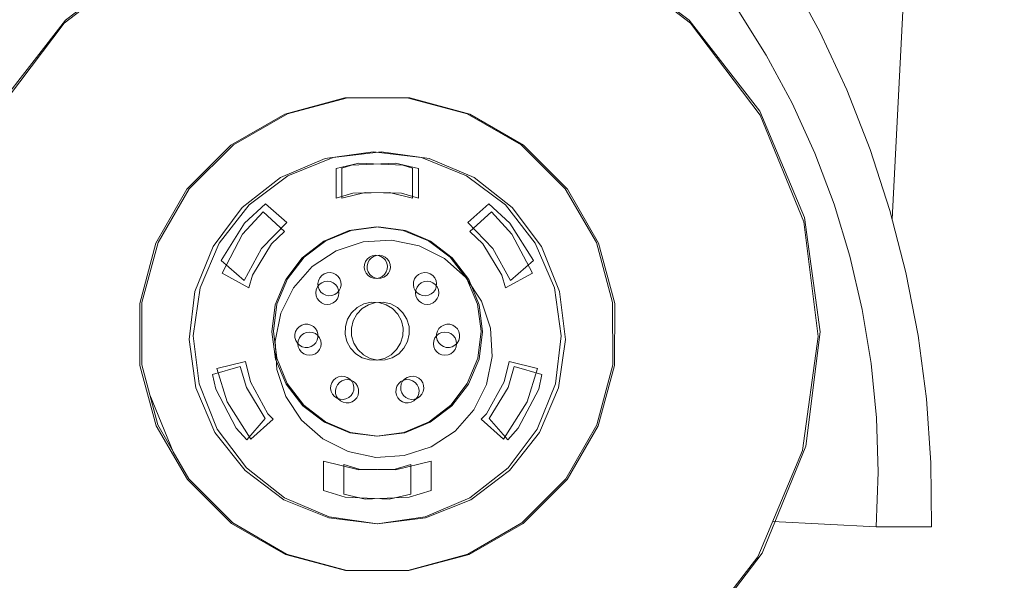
# Model space of a CAD drawing. Header units: metres. Extents: x 1314 to 1415, y -87 to -52.
# Tile 17 of 256: x 1322.423 to 1323.535, y -81.07 to -80.437. Entities that reach past the tile are written whole.
import ezdxf

# ---------------------------------------------------------------- set-up
doc = ezdxf.new("R2010")
doc.units = ezdxf.units.M
doc.header["$PDMODE"] = 65
doc.linetypes.add('AUSGEZOGEN', pattern=[0])
doc.layers.add('XR$2$Möblierung', color=4, linetype='AUSGEZOGEN', lineweight=13)
doc.layers.add('XR$3$Maßlinie 1_50', color=7, linetype='AUSGEZOGEN', lineweight=25)
doc.styles.add('ARIAL', font='arial.ttf')
doc.dimstyles.new('DIMSTYLE_12', dxfattribs={"dimtxt": 0.175, "dimasz": 0.15, "dimexe": 0, "dimexo": 0, "dimgap": 0.0875, "dimtad": 2, "dimrnd": 0.005, "dimzin": 4, "dimdsep": 46, "dimtxsty": 'ARIAL', "dimblk1": 'ALL_ML_KREIS', "dimblk2": 'ALL_ML_KREIS', "dimsah": 1, "dimcen": 0, "dimclrd": 3, "dimclre": 3, "dimclrt": 3, "dimadec": 0, "dimazin": 0, "dimtfac": 1, "dimtdec": 0, "dimtix": 1, "dimtmove": 2, "dimatfit": 3, "dimfxl": 0, "dimtzin": 0, "dimlwd": 0, "dimlwe": 25, "dimarcsym": 0})
doc.dimstyles.new('DIMSTYLE_9', dxfattribs={"dimtxt": 0.125, "dimasz": 0.15, "dimexe": 0, "dimexo": 0, "dimgap": 0.0625, "dimtad": 2, "dimrnd": 0.005, "dimzin": 4, "dimdsep": 46, "dimtxsty": 'ARIAL', "dimblk1": 'ALL_ML_KREIS', "dimblk2": 'ALL_ML_KREIS', "dimsah": 1, "dimcen": 0, "dimclrd": 3, "dimclre": 3, "dimclrt": 3, "dimadec": 0, "dimazin": 0, "dimtfac": 1, "dimtdec": 0, "dimtix": 1, "dimtmove": 2, "dimatfit": 3, "dimfxl": 0, "dimtzin": 0, "dimlwd": 0, "dimlwe": 25, "dimarcsym": 0})

# ---------------------------------------------------------------- blocks, each defined once
blk = doc.blocks.new('COMPLEXOBJECT_2')
at = {"layer": 'XR$2$Möblierung', "color": 52, "linetype": 'AUSGEZOGEN', "lineweight": 13, "transparency": 33554687}
for p, q in [((1323.4243, -80.3546), (1323.4084, -80.6622)), ((1322.5765, -80.3613), (1322.4735, -80.4411)), ((1322.475, -80.4375), (1322.5787, -80.3587)), ((1323.1792, -80.4375), (1323.0755, -80.3587)), ((1323.0777, -80.3613), (1323.1807, -80.4411)), ((1323.2924, -80.3869), (1323.3267, -80.4506)), ((1323.2662, -80.4771), (1323.2334, -80.4249)), ((1322.4735, -80.4411), (1322.3948, -80.5449)), ((1322.3951, -80.5404), (1322.475, -80.4375)), ((1323.2591, -80.5404), (1323.1792, -80.4375)), ((1323.1807, -80.4411), (1323.2594, -80.5449)), ((1323.3267, -80.4506), (1323.3572, -80.5162)), ((1323.2955, -80.5314), (1323.2662, -80.4771)), ((1323.3572, -80.5162), (1323.3836, -80.5836)), ((1322.7904, -80.5253), (1322.7226, -80.5436)), ((1322.7256, -80.5433), (1322.7935, -80.5252)), ((1322.8607, -80.5252), (1322.7904, -80.5253)), ((1322.7935, -80.5252), (1322.8638, -80.5253)), ((1322.9286, -80.5433), (1322.8607, -80.5252)), ((1322.8638, -80.5253), (1322.9316, -80.5436)), ((1323.3211, -80.5876), (1323.2955, -80.5314)), ((1322.7226, -80.5436), (1322.6618, -80.5788)), ((1322.6647, -80.5783), (1322.7256, -80.5433)), ((1322.9895, -80.5783), (1322.9286, -80.5433)), ((1322.9316, -80.5436), (1322.9924, -80.5788)), ((1323.3095, -80.6605), (1323.2591, -80.5404)), ((1323.2594, -80.5449), (1323.3087, -80.6655)), ((1322.6618, -80.5788), (1322.6122, -80.6286)), ((1322.6149, -80.6279), (1322.6647, -80.5783)), ((1323.0393, -80.6279), (1322.9895, -80.5783)), ((1322.9924, -80.5788), (1323.042, -80.6286)), ((1322.7683, -80.5938), (1322.8226, -80.5861)), ((1322.8316, -80.5861), (1322.7772, -80.5927)), ((1322.8226, -80.5861), (1322.877, -80.5927)), ((1322.8859, -80.5938), (1322.8316, -80.5861)), ((1323.3429, -80.6452), (1323.3211, -80.5876)), ((1323.3836, -80.5836), (1323.4059, -80.6524)), ((1322.7178, -80.6154), (1322.7683, -80.5938)), ((1322.7772, -80.5927), (1322.7263, -80.6132)), ((1322.7807, -80.605), (1322.8064, -80.5992)), ((1322.7981, -80.6012), (1322.7873, -80.6046)), ((1322.8478, -80.5992), (1322.7981, -80.6012)), ((1322.8064, -80.5992), (1322.8561, -80.6012)), ((1322.8735, -80.605), (1322.8478, -80.5992)), ((1322.8561, -80.6012), (1322.8669, -80.6046)), ((1322.877, -80.5927), (1322.9279, -80.6132)), ((1322.9364, -80.6154), (1322.8859, -80.5938)), ((1322.7263, -80.6132), (1322.6824, -80.6461)), ((1322.7807, -80.6386), (1322.7807, -80.605)), ((1322.7873, -80.6046), (1322.7873, -80.6386)), ((1322.8669, -80.6046), (1322.8669, -80.6386)), ((1322.8735, -80.6386), (1322.8735, -80.605)), ((1322.9279, -80.6132), (1322.9718, -80.6461)), ((1322.6747, -80.6492), (1322.7178, -80.6154)), ((1322.9795, -80.6492), (1322.9364, -80.6154)), ((1322.6122, -80.6286), (1322.5771, -80.6895)), ((1322.5797, -80.6887), (1322.6149, -80.6279)), ((1322.7996, -80.6331), (1322.7807, -80.6386)), ((1322.7873, -80.6386), (1322.8134, -80.6322)), ((1322.8408, -80.6322), (1322.7996, -80.6331)), ((1322.8134, -80.6322), (1322.8546, -80.6331)), ((1322.8669, -80.6386), (1322.8408, -80.6322)), ((1322.8546, -80.6331), (1322.8735, -80.6386)), ((1323.0746, -80.6887), (1323.0393, -80.6279)), ((1323.042, -80.6286), (1323.0771, -80.6895)), ((1322.6824, -80.6461), (1322.6486, -80.6893)), ((1322.6774, -80.6669), (1322.7011, -80.645)), ((1322.7011, -80.645), (1322.725, -80.6659)), ((1322.9531, -80.645), (1322.9292, -80.6659)), ((1322.9769, -80.6669), (1322.9531, -80.645)), ((1322.9718, -80.6461), (1323.0056, -80.6893)), ((1323.3608, -80.7042), (1323.3429, -80.6452)), ((1322.6417, -80.6931), (1322.6747, -80.6492)), ((1322.6983, -80.6539), (1322.675, -80.6792)), ((1322.7224, -80.6762), (1322.6983, -80.6539)), ((1322.9318, -80.6762), (1322.956, -80.6539)), ((1322.956, -80.6539), (1322.9792, -80.6792)), ((1323.0125, -80.6931), (1322.9795, -80.6492)), ((1323.4059, -80.6524), (1323.4239, -80.7225)), ((1322.6508, -80.7089), (1322.6774, -80.6669)), ((1322.725, -80.6659), (1322.6965, -80.6956)), ((1322.9292, -80.6659), (1322.9577, -80.6956)), ((1323.0034, -80.7089), (1322.9769, -80.6669)), ((1323.3087, -80.6655), (1323.325, -80.7947)), ((1323.3272, -80.7896), (1323.3095, -80.6605)), ((1322.675, -80.6792), (1322.6519, -80.7232)), ((1322.7077, -80.6902), (1322.7224, -80.6762)), ((1322.7668, -80.6871), (1322.7953, -80.6752)), ((1322.7692, -80.6867), (1322.7978, -80.675)), ((1322.7953, -80.6752), (1322.8258, -80.6711)), ((1322.7978, -80.675), (1322.8284, -80.6711)), ((1322.8258, -80.6711), (1322.8564, -80.675)), ((1322.8284, -80.6711), (1322.859, -80.6752)), ((1322.8564, -80.675), (1322.885, -80.6867)), ((1322.859, -80.6752), (1322.8874, -80.6871)), ((1322.9465, -80.6902), (1322.9318, -80.6762)), ((1322.9792, -80.6792), (1323.0023, -80.7232)), ((1322.5771, -80.6895), (1322.5591, -80.7574)), ((1322.5614, -80.7566), (1322.5797, -80.6887)), ((1322.6486, -80.6893), (1322.6271, -80.7397)), ((1322.6864, -80.7254), (1322.7077, -80.6902)), ((1322.7424, -80.706), (1322.7668, -80.6871)), ((1322.7447, -80.7054), (1322.7692, -80.6867)), ((1322.7806, -80.6982), (1322.8111, -80.688)), ((1322.8111, -80.688), (1322.8431, -80.6861)), ((1322.8431, -80.6861), (1322.8745, -80.6925)), ((1322.885, -80.6867), (1322.9095, -80.7054)), ((1322.8874, -80.6871), (1322.9118, -80.706)), ((1322.9678, -80.7254), (1322.9465, -80.6902)), ((1323.0056, -80.6893), (1323.0271, -80.7397)), ((1323.0929, -80.7566), (1323.0746, -80.6887)), ((1323.0771, -80.6895), (1323.0952, -80.7574)), ((1322.6213, -80.7439), (1322.6417, -80.6931)), ((1322.6965, -80.6956), (1322.6767, -80.7317)), ((1322.7538, -80.7158), (1322.7806, -80.6982)), ((1322.8745, -80.6925), (1322.9032, -80.7069)), ((1322.9577, -80.6956), (1322.9775, -80.7317)), ((1323.0329, -80.7439), (1323.0125, -80.6931)), ((1322.6767, -80.7317), (1322.6508, -80.7089)), ((1322.7237, -80.7305), (1322.7424, -80.706)), ((1322.7258, -80.7298), (1322.7447, -80.7054)), ((1322.8124, -80.717), (1322.8126, -80.7136)), ((1322.8126, -80.7136), (1322.8137, -80.7103)), ((1322.8137, -80.7103), (1322.8156, -80.7075)), ((1322.8156, -80.7075), (1322.8182, -80.7052)), ((1322.8157, -80.7153), (1322.8163, -80.7119)), ((1322.8163, -80.7119), (1322.8178, -80.7088)), ((1322.8178, -80.7088), (1322.8201, -80.7063)), ((1322.8182, -80.7052), (1322.8212, -80.7037)), ((1322.8201, -80.7063), (1322.823, -80.7044)), ((1322.8212, -80.7037), (1322.8246, -80.703)), ((1322.823, -80.7044), (1322.8262, -80.7033)), ((1322.8246, -80.703), (1322.828, -80.7033)), ((1322.8262, -80.7033), (1322.8296, -80.703)), ((1322.828, -80.7033), (1322.8313, -80.7044)), ((1322.8296, -80.703), (1322.833, -80.7037)), ((1322.8313, -80.7044), (1322.8341, -80.7063)), ((1322.833, -80.7037), (1322.8361, -80.7052)), ((1322.8341, -80.7063), (1322.8364, -80.7088)), ((1322.8361, -80.7052), (1322.8386, -80.7075)), ((1322.8364, -80.7088), (1322.8379, -80.7119)), ((1322.8379, -80.7119), (1322.8386, -80.7153)), ((1322.8386, -80.7075), (1322.8405, -80.7103)), ((1322.8405, -80.7103), (1322.8416, -80.7136)), ((1322.8416, -80.7136), (1322.8419, -80.717)), ((1322.9032, -80.7069), (1322.9272, -80.7282)), ((1322.9095, -80.7054), (1322.9284, -80.7298)), ((1322.9118, -80.706), (1322.9305, -80.7305)), ((1322.9775, -80.7317), (1323.0034, -80.7089)), ((1323.3748, -80.7643), (1323.3608, -80.7042)), ((1322.6519, -80.7232), (1322.6821, -80.74)), ((1322.7538, -80.7158), (1322.7325, -80.7398)), ((1322.7645, -80.7261), (1322.7673, -80.7241)), ((1322.7673, -80.7241), (1322.7705, -80.723)), ((1322.7705, -80.723), (1322.7739, -80.7227)), ((1322.7739, -80.7227), (1322.7773, -80.7234)), ((1322.7773, -80.7234), (1322.7804, -80.7248)), ((1322.7804, -80.7248), (1322.783, -80.7271)), ((1322.813, -80.7204), (1322.8124, -80.717)), ((1322.8145, -80.7234), (1322.813, -80.7204)), ((1322.8168, -80.726), (1322.8145, -80.7234)), ((1322.8159, -80.7187), (1322.8157, -80.7153)), ((1322.817, -80.7219), (1322.8159, -80.7187)), ((1322.8189, -80.7248), (1322.817, -80.7219)), ((1322.8215, -80.7271), (1322.8189, -80.7248)), ((1322.8353, -80.7248), (1322.8328, -80.7271)), ((1322.8372, -80.7219), (1322.8353, -80.7248)), ((1322.8383, -80.7187), (1322.8372, -80.7219)), ((1322.8397, -80.7234), (1322.8374, -80.726)), ((1322.8386, -80.7153), (1322.8383, -80.7187)), ((1322.8412, -80.7204), (1322.8397, -80.7234)), ((1322.8419, -80.717), (1322.8412, -80.7204)), ((1322.8712, -80.7271), (1322.8738, -80.7248)), ((1322.8738, -80.7248), (1322.8769, -80.7234)), ((1322.8769, -80.7234), (1322.8803, -80.7227)), ((1322.8803, -80.7227), (1322.8837, -80.723)), ((1322.8837, -80.723), (1322.8869, -80.7241)), ((1322.8869, -80.7241), (1322.8898, -80.7261)), ((1323.0023, -80.7232), (1322.9721, -80.74)), ((1323.4239, -80.7225), (1323.4377, -80.7936)), ((1322.6821, -80.74), (1322.6864, -80.7254)), ((1322.712, -80.7591), (1322.7237, -80.7305)), ((1322.7139, -80.7583), (1322.7258, -80.7298)), ((1322.7595, -80.7389), (1322.7616, -80.7362)), ((1322.7601, -80.7351), (1322.7608, -80.7318)), ((1322.7604, -80.7386), (1322.7601, -80.7351)), ((1322.7608, -80.7318), (1322.7622, -80.7287)), ((1322.7616, -80.7362), (1322.7644, -80.7341)), ((1322.7622, -80.7287), (1322.7645, -80.7261)), ((1322.7644, -80.7341), (1322.7675, -80.7329)), ((1322.7675, -80.7329), (1322.771, -80.7324)), ((1322.771, -80.7324), (1322.7743, -80.7329)), ((1322.7743, -80.7329), (1322.7775, -80.7343)), ((1322.7775, -80.7343), (1322.7802, -80.7364)), ((1322.783, -80.7271), (1322.7849, -80.7299)), ((1322.7849, -80.7299), (1322.7861, -80.7331)), ((1322.7861, -80.7331), (1322.7864, -80.7365)), ((1322.8196, -80.7279), (1322.8168, -80.726)), ((1322.8229, -80.729), (1322.8196, -80.7279)), ((1322.8245, -80.7286), (1322.8215, -80.7271)), ((1322.8263, -80.7292), (1322.8229, -80.729)), ((1322.8279, -80.7292), (1322.8245, -80.7286)), ((1322.8297, -80.7286), (1322.8263, -80.7292)), ((1322.8313, -80.729), (1322.8279, -80.7292)), ((1322.8328, -80.7271), (1322.8297, -80.7286)), ((1322.8346, -80.7279), (1322.8313, -80.729)), ((1322.8374, -80.726), (1322.8346, -80.7279)), ((1322.8679, -80.7365), (1322.8681, -80.7331)), ((1322.8681, -80.7331), (1322.8693, -80.7299)), ((1322.8693, -80.7299), (1322.8712, -80.7271)), ((1322.874, -80.7364), (1322.8767, -80.7343)), ((1322.8767, -80.7343), (1322.8799, -80.7329)), ((1322.8799, -80.7329), (1322.8833, -80.7324)), ((1322.8833, -80.7324), (1322.8867, -80.7329)), ((1322.8867, -80.7329), (1322.8899, -80.7341)), ((1322.8898, -80.7261), (1322.892, -80.7287)), ((1322.8899, -80.7341), (1322.8926, -80.7362)), ((1322.892, -80.7287), (1322.8935, -80.7318)), ((1322.8926, -80.7362), (1322.8947, -80.7389)), ((1322.8935, -80.7318), (1322.8941, -80.7351)), ((1322.8941, -80.7351), (1322.8938, -80.7386)), ((1322.9449, -80.755), (1322.9272, -80.7282)), ((1322.9284, -80.7298), (1322.9403, -80.7583)), ((1322.9305, -80.7305), (1322.9422, -80.7591)), ((1322.9721, -80.74), (1322.9678, -80.7254)), ((1322.6147, -80.7984), (1322.6213, -80.7439)), ((1322.6271, -80.7397), (1322.6193, -80.794)), ((1322.7325, -80.7398), (1322.7182, -80.7685)), ((1322.7576, -80.7454), (1322.7581, -80.742)), ((1322.758, -80.7488), (1322.7576, -80.7454)), ((1322.7581, -80.742), (1322.7595, -80.7389)), ((1322.7615, -80.7418), (1322.7604, -80.7386)), ((1322.7635, -80.7446), (1322.7615, -80.7418)), ((1322.7661, -80.7468), (1322.7635, -80.7446)), ((1322.7692, -80.7483), (1322.7661, -80.7468)), ((1322.782, -80.7456), (1322.7792, -80.7475)), ((1322.7802, -80.7364), (1322.7822, -80.7392)), ((1322.7842, -80.743), (1322.782, -80.7456)), ((1322.7822, -80.7392), (1322.7835, -80.7424)), ((1322.7839, -80.7458), (1322.7834, -80.7491)), ((1322.7835, -80.7424), (1322.7839, -80.7458)), ((1322.7857, -80.7399), (1322.7842, -80.743)), ((1322.7864, -80.7365), (1322.7857, -80.7399)), ((1322.8685, -80.7399), (1322.8679, -80.7365)), ((1322.87, -80.743), (1322.8685, -80.7399)), ((1322.8722, -80.7456), (1322.87, -80.743)), ((1322.8703, -80.7458), (1322.8707, -80.7424)), ((1322.8708, -80.7491), (1322.8703, -80.7458)), ((1322.8707, -80.7424), (1322.872, -80.7392)), ((1322.872, -80.7392), (1322.874, -80.7364)), ((1322.875, -80.7475), (1322.8722, -80.7456)), ((1322.8881, -80.7468), (1322.885, -80.7483)), ((1322.8907, -80.7446), (1322.8881, -80.7468)), ((1322.8927, -80.7418), (1322.8907, -80.7446)), ((1322.8938, -80.7386), (1322.8927, -80.7418)), ((1322.8947, -80.7389), (1322.8961, -80.742)), ((1322.8961, -80.742), (1322.8966, -80.7454)), ((1322.8966, -80.7454), (1322.8962, -80.7488)), ((1323.0271, -80.7397), (1323.0349, -80.794)), ((1323.0395, -80.7984), (1323.0329, -80.7439)), ((1322.5591, -80.7574), (1322.5592, -80.8277)), ((1322.5591, -80.7926), (1322.5591, -80.7574)), ((1322.5612, -80.8268), (1322.5614, -80.7566)), ((1322.7098, -80.7888), (1322.7139, -80.7583)), ((1322.7593, -80.752), (1322.758, -80.7488)), ((1322.7614, -80.7547), (1322.7593, -80.752)), ((1322.7641, -80.7569), (1322.7614, -80.7547)), ((1322.7672, -80.7582), (1322.7641, -80.7569)), ((1322.7706, -80.7587), (1322.7672, -80.7582)), ((1322.7725, -80.7489), (1322.7692, -80.7483)), ((1322.774, -80.7583), (1322.7706, -80.7587)), ((1322.776, -80.7487), (1322.7725, -80.7489)), ((1322.7772, -80.757), (1322.774, -80.7583)), ((1322.7792, -80.7475), (1322.776, -80.7487)), ((1322.7799, -80.755), (1322.7772, -80.757)), ((1322.7821, -80.7523), (1322.7799, -80.755)), ((1322.7834, -80.7491), (1322.7821, -80.7523)), ((1322.8044, -80.7622), (1322.812, -80.7581)), ((1322.812, -80.7581), (1322.8203, -80.7562)), ((1322.8171, -80.7589), (1322.8253, -80.7565)), ((1322.8203, -80.7562), (1322.8289, -80.7565)), ((1322.8253, -80.7565), (1322.8339, -80.7562)), ((1322.8289, -80.7565), (1322.8371, -80.7589)), ((1322.8339, -80.7562), (1322.8423, -80.7581)), ((1322.8423, -80.7581), (1322.8498, -80.7622)), ((1322.8722, -80.7523), (1322.8708, -80.7491)), ((1322.8743, -80.755), (1322.8722, -80.7523)), ((1322.877, -80.757), (1322.8743, -80.755)), ((1322.8783, -80.7487), (1322.875, -80.7475)), ((1322.8802, -80.7583), (1322.877, -80.757)), ((1322.8817, -80.7489), (1322.8783, -80.7487)), ((1322.8836, -80.7587), (1322.8802, -80.7583)), ((1322.885, -80.7483), (1322.8817, -80.7489)), ((1322.887, -80.7582), (1322.8836, -80.7587)), ((1322.8902, -80.7569), (1322.887, -80.7582)), ((1322.8929, -80.7547), (1322.8902, -80.7569)), ((1322.8949, -80.752), (1322.8929, -80.7547)), ((1322.8962, -80.7488), (1322.8949, -80.752)), ((1322.9403, -80.7583), (1322.9445, -80.7888)), ((1322.9551, -80.7854), (1322.9449, -80.755)), ((1323.093, -80.8268), (1323.0929, -80.7566)), ((1323.0952, -80.7574), (1323.095, -80.8277)), ((1322.7081, -80.7897), (1322.712, -80.7591)), ((1322.7182, -80.7685), (1322.7117, -80.8)), ((1322.7936, -80.7754), (1322.7982, -80.7681)), ((1322.7982, -80.7681), (1322.8044, -80.7622)), ((1322.804, -80.7697), (1322.8099, -80.7634)), ((1322.8099, -80.7634), (1322.8171, -80.7589)), ((1322.8371, -80.7589), (1322.8444, -80.7634)), ((1322.8444, -80.7634), (1322.8502, -80.7697)), ((1322.8498, -80.7622), (1322.8561, -80.7681)), ((1322.8561, -80.7681), (1322.8606, -80.7754)), ((1322.9422, -80.7591), (1322.9461, -80.7897)), ((1323.3848, -80.8252), (1323.3748, -80.7643)), ((1322.7912, -80.7836), (1322.7936, -80.7754)), ((1322.798, -80.7856), (1322.7999, -80.7772)), ((1322.7999, -80.7772), (1322.804, -80.7697)), ((1322.8502, -80.7697), (1322.8543, -80.7772)), ((1322.8543, -80.7772), (1322.8562, -80.7856)), ((1322.8606, -80.7754), (1322.863, -80.7836)), ((1322.7122, -80.8203), (1322.7081, -80.7897)), ((1322.7137, -80.8194), (1322.7098, -80.7888)), ((1322.7341, -80.7927), (1322.7349, -80.7893)), ((1322.7349, -80.7893), (1322.7366, -80.7863)), ((1322.7366, -80.7863), (1322.739, -80.7839)), ((1322.739, -80.7839), (1322.7419, -80.7821)), ((1322.7413, -80.7937), (1322.7441, -80.7916)), ((1322.7419, -80.7821), (1322.7452, -80.7811)), ((1322.7441, -80.7916), (1322.7472, -80.7903)), ((1322.7452, -80.7811), (1322.7486, -80.7811)), ((1322.7472, -80.7903), (1322.7506, -80.7899)), ((1322.7486, -80.7811), (1322.752, -80.7819)), ((1322.7506, -80.7899), (1322.754, -80.7903)), ((1322.752, -80.7819), (1322.755, -80.7835)), ((1322.754, -80.7903), (1322.7572, -80.7916)), ((1322.755, -80.7835), (1322.7574, -80.7859)), ((1322.7572, -80.7916), (1322.7599, -80.7937)), ((1322.7574, -80.7859), (1322.7592, -80.7889)), ((1322.7592, -80.7889), (1322.7602, -80.7921)), ((1322.7909, -80.7921), (1322.7912, -80.7836)), ((1322.7982, -80.7941), (1322.798, -80.7856)), ((1322.8562, -80.7856), (1322.856, -80.7941)), ((1322.863, -80.7836), (1322.8633, -80.7921)), ((1322.8941, -80.7921), (1322.895, -80.7889)), ((1322.8943, -80.7937), (1322.897, -80.7916)), ((1322.895, -80.7889), (1322.8968, -80.7859)), ((1322.8968, -80.7859), (1322.8993, -80.7835)), ((1322.897, -80.7916), (1322.9002, -80.7903)), ((1322.8993, -80.7835), (1322.9023, -80.7819)), ((1322.9002, -80.7903), (1322.9036, -80.7899)), ((1322.9023, -80.7819), (1322.9056, -80.7811)), ((1322.9036, -80.7899), (1322.907, -80.7903)), ((1322.9056, -80.7811), (1322.909, -80.7811)), ((1322.907, -80.7903), (1322.9102, -80.7916)), ((1322.909, -80.7811), (1322.9123, -80.7821)), ((1322.9102, -80.7916), (1322.9129, -80.7937)), ((1322.9123, -80.7821), (1322.9152, -80.7839)), ((1322.9152, -80.7839), (1322.9176, -80.7863)), ((1322.9176, -80.7863), (1322.9193, -80.7893)), ((1322.9193, -80.7893), (1322.9201, -80.7927)), ((1322.9445, -80.7888), (1322.9405, -80.8194)), ((1322.9461, -80.7897), (1322.942, -80.8203)), ((1322.9551, -80.7854), (1322.957, -80.8175)), ((1323.3109, -80.9188), (1323.3272, -80.7896)), ((1322.5592, -80.8277), (1322.5591, -80.7926)), ((1322.6224, -80.8527), (1322.6147, -80.7984)), ((1322.6193, -80.794), (1322.6259, -80.8485)), ((1322.7117, -80.8), (1322.7136, -80.832)), ((1322.7342, -80.7961), (1322.7341, -80.7927)), ((1322.7351, -80.7994), (1322.7342, -80.7961)), ((1322.7369, -80.8023), (1322.7351, -80.7994)), ((1322.7394, -80.8047), (1322.7369, -80.8023)), ((1322.7375, -80.803), (1322.7379, -80.7996)), ((1322.7379, -80.7996), (1322.7393, -80.7964)), ((1322.7393, -80.7964), (1322.7413, -80.7937)), ((1322.7578, -80.8019), (1322.7554, -80.8044)), ((1322.7594, -80.7989), (1322.7578, -80.8019)), ((1322.7602, -80.7956), (1322.7594, -80.7989)), ((1322.7599, -80.7937), (1322.762, -80.7964)), ((1322.7602, -80.7921), (1322.7602, -80.7956)), ((1322.762, -80.7964), (1322.7633, -80.7996)), ((1322.7633, -80.7996), (1322.7638, -80.803)), ((1322.7929, -80.8005), (1322.7909, -80.7921)), ((1322.7969, -80.808), (1322.7929, -80.8005)), ((1322.8007, -80.8024), (1322.7982, -80.7941)), ((1322.8052, -80.8096), (1322.8007, -80.8024)), ((1322.8535, -80.8024), (1322.849, -80.8096)), ((1322.856, -80.7941), (1322.8535, -80.8024)), ((1322.8613, -80.8005), (1322.8573, -80.808)), ((1322.8633, -80.7921), (1322.8613, -80.8005)), ((1322.8905, -80.803), (1322.8909, -80.7996)), ((1322.8909, -80.7996), (1322.8922, -80.7964)), ((1322.8922, -80.7964), (1322.8943, -80.7937)), ((1322.894, -80.7956), (1322.8941, -80.7921)), ((1322.8948, -80.7989), (1322.894, -80.7956)), ((1322.8965, -80.8019), (1322.8948, -80.7989)), ((1322.8988, -80.8044), (1322.8965, -80.8019)), ((1322.9129, -80.7937), (1322.915, -80.7964)), ((1322.9173, -80.8023), (1322.9148, -80.8047)), ((1322.915, -80.7964), (1322.9163, -80.7996)), ((1322.9163, -80.7996), (1322.9167, -80.803)), ((1322.9191, -80.7994), (1322.9173, -80.8023)), ((1322.92, -80.7961), (1322.9191, -80.7994)), ((1322.9201, -80.7927), (1322.92, -80.7961)), ((1323.0349, -80.794), (1323.0283, -80.8485)), ((1323.0318, -80.8527), (1323.0395, -80.7984)), ((1323.325, -80.7947), (1323.3073, -80.9238)), ((1323.4377, -80.7936), (1323.4471, -80.8653)), ((1322.7379, -80.8064), (1322.7375, -80.803)), ((1322.7393, -80.8096), (1322.7379, -80.8064)), ((1322.7413, -80.8123), (1322.7393, -80.8096)), ((1322.7424, -80.8064), (1322.7394, -80.8047)), ((1322.7441, -80.8144), (1322.7413, -80.8123)), ((1322.7457, -80.8072), (1322.7424, -80.8064)), ((1322.7492, -80.8071), (1322.7457, -80.8072)), ((1322.7524, -80.8062), (1322.7492, -80.8071)), ((1322.7554, -80.8044), (1322.7524, -80.8062)), ((1322.7599, -80.8123), (1322.7572, -80.8144)), ((1322.762, -80.8096), (1322.7599, -80.8123)), ((1322.7633, -80.8064), (1322.762, -80.8096)), ((1322.7638, -80.803), (1322.7633, -80.8064)), ((1322.8028, -80.8143), (1322.7969, -80.808)), ((1322.8115, -80.8155), (1322.8052, -80.8096)), ((1322.849, -80.8096), (1322.8427, -80.8155)), ((1322.8573, -80.808), (1322.8514, -80.8143)), ((1322.8909, -80.8064), (1322.8905, -80.803)), ((1322.8922, -80.8096), (1322.8909, -80.8064)), ((1322.8943, -80.8123), (1322.8922, -80.8096)), ((1322.897, -80.8144), (1322.8943, -80.8123)), ((1322.9018, -80.8062), (1322.8988, -80.8044)), ((1322.9051, -80.8071), (1322.9018, -80.8062)), ((1322.9085, -80.8072), (1322.9051, -80.8071)), ((1322.9118, -80.8064), (1322.9085, -80.8072)), ((1322.9129, -80.8123), (1322.9102, -80.8144)), ((1322.9148, -80.8047), (1322.9118, -80.8064)), ((1322.915, -80.8096), (1322.9129, -80.8123)), ((1322.9163, -80.8064), (1322.915, -80.8096)), ((1322.9167, -80.803), (1322.9163, -80.8064)), ((1322.6782, -80.8231), (1322.646, -80.831)), ((1322.6838, -80.846), (1322.6782, -80.8231)), ((1322.7241, -80.8487), (1322.7122, -80.8203)), ((1322.7254, -80.848), (1322.7137, -80.8194)), ((1322.7472, -80.8157), (1322.7441, -80.8144)), ((1322.7506, -80.8161), (1322.7472, -80.8157)), ((1322.754, -80.8157), (1322.7506, -80.8161)), ((1322.7572, -80.8144), (1322.754, -80.8157)), ((1322.8101, -80.8188), (1322.8028, -80.8143)), ((1322.8183, -80.8213), (1322.8101, -80.8188)), ((1322.819, -80.8196), (1322.8115, -80.8155)), ((1322.8268, -80.8215), (1322.8183, -80.8213)), ((1322.8274, -80.8215), (1322.819, -80.8196)), ((1322.8352, -80.8196), (1322.8268, -80.8215)), ((1322.8359, -80.8213), (1322.8274, -80.8215)), ((1322.8427, -80.8155), (1322.8352, -80.8196)), ((1322.8441, -80.8188), (1322.8359, -80.8213)), ((1322.8514, -80.8143), (1322.8441, -80.8188)), ((1322.9002, -80.8157), (1322.897, -80.8144)), ((1322.9036, -80.8161), (1322.9002, -80.8157)), ((1322.907, -80.8157), (1322.9036, -80.8161)), ((1322.9102, -80.8144), (1322.907, -80.8157)), ((1322.9405, -80.8194), (1322.9288, -80.848)), ((1322.942, -80.8203), (1322.9301, -80.8487)), ((1322.957, -80.8175), (1322.9505, -80.8489)), ((1322.9704, -80.846), (1322.976, -80.8231)), ((1322.976, -80.8231), (1323.0082, -80.831)), ((1323.3907, -80.8866), (1323.3848, -80.8252)), ((1322.5592, -80.8277), (1322.5775, -80.8956)), ((1322.5793, -80.8948), (1322.5612, -80.8268)), ((1322.5612, -80.8268), (1322.5703, -80.8608)), ((1322.6411, -80.8378), (1322.6724, -80.8287)), ((1322.646, -80.831), (1322.6578, -80.8688)), ((1322.6724, -80.8287), (1322.6793, -80.8523)), ((1322.7136, -80.832), (1322.7238, -80.8625)), ((1322.9818, -80.8287), (1322.9749, -80.8523)), ((1323.0131, -80.8378), (1322.9818, -80.8287)), ((1323.0082, -80.831), (1322.9964, -80.8688)), ((1323.0749, -80.8948), (1323.093, -80.8268)), ((1323.095, -80.8277), (1323.0767, -80.8956)), ((1322.6448, -80.8545), (1322.6411, -80.8378)), ((1322.7036, -80.8821), (1322.6838, -80.846)), ((1322.7747, -80.8503), (1322.7758, -80.847)), ((1322.7758, -80.847), (1322.7776, -80.8442)), ((1322.7776, -80.8442), (1322.7802, -80.8419)), ((1322.7802, -80.8419), (1322.7833, -80.8404)), ((1322.7821, -80.8494), (1322.7844, -80.8468)), ((1322.7833, -80.8404), (1322.7866, -80.8397)), ((1322.7844, -80.8468), (1322.7872, -80.8449)), ((1322.7866, -80.8397), (1322.7901, -80.8399)), ((1322.7872, -80.8449), (1322.7905, -80.8438)), ((1322.7901, -80.8399), (1322.7933, -80.841)), ((1322.7905, -80.8438), (1322.7939, -80.8436)), ((1322.7933, -80.841), (1322.7962, -80.8429)), ((1322.7939, -80.8436), (1322.7972, -80.8443)), ((1322.7962, -80.8429), (1322.7984, -80.8454)), ((1322.7972, -80.8443), (1322.8003, -80.8458)), ((1322.7984, -80.8454), (1322.8, -80.8485)), ((1322.8003, -80.8458), (1322.8029, -80.8481)), ((1322.8513, -80.8481), (1322.8539, -80.8458)), ((1322.8539, -80.8458), (1322.857, -80.8443)), ((1322.8542, -80.8485), (1322.8558, -80.8454)), ((1322.8558, -80.8454), (1322.858, -80.8429)), ((1322.857, -80.8443), (1322.8603, -80.8436)), ((1322.858, -80.8429), (1322.8609, -80.841)), ((1322.8603, -80.8436), (1322.8638, -80.8438)), ((1322.8609, -80.841), (1322.8642, -80.8399)), ((1322.8638, -80.8438), (1322.867, -80.8449)), ((1322.8642, -80.8399), (1322.8676, -80.8397)), ((1322.867, -80.8449), (1322.8699, -80.8468)), ((1322.8676, -80.8397), (1322.8709, -80.8404)), ((1322.8699, -80.8468), (1322.8721, -80.8494)), ((1322.8709, -80.8404), (1322.874, -80.8419)), ((1322.874, -80.8419), (1322.8766, -80.8442)), ((1322.8766, -80.8442), (1322.8785, -80.847)), ((1322.8785, -80.847), (1322.8795, -80.8503)), ((1322.9506, -80.8821), (1322.9704, -80.846)), ((1323.0094, -80.8545), (1323.0131, -80.8378)), ((1322.6439, -80.9032), (1322.6224, -80.8527)), ((1322.6259, -80.8485), (1322.6464, -80.8994)), ((1322.6679, -80.8985), (1322.6448, -80.8545)), ((1322.6793, -80.8523), (1322.7007, -80.8875)), ((1322.743, -80.8731), (1322.7241, -80.8487)), ((1322.7441, -80.8725), (1322.7254, -80.848)), ((1322.7745, -80.8537), (1322.7747, -80.8503)), ((1322.7751, -80.8571), (1322.7745, -80.8537)), ((1322.7767, -80.8601), (1322.7751, -80.8571)), ((1322.7799, -80.8558), (1322.7806, -80.8525)), ((1322.7801, -80.8592), (1322.7799, -80.8558)), ((1322.7806, -80.8525), (1322.7821, -80.8494)), ((1322.7994, -80.8585), (1322.7975, -80.8614)), ((1322.8005, -80.8553), (1322.7994, -80.8585)), ((1322.8, -80.8485), (1322.8007, -80.8519)), ((1322.8007, -80.8519), (1322.8005, -80.8553)), ((1322.8029, -80.8481), (1322.8048, -80.851)), ((1322.8048, -80.851), (1322.8059, -80.8542)), ((1322.8061, -80.8576), (1322.8054, -80.861)), ((1322.8059, -80.8542), (1322.8061, -80.8576)), ((1322.8481, -80.8576), (1322.8483, -80.8542)), ((1322.8488, -80.861), (1322.8481, -80.8576)), ((1322.8483, -80.8542), (1322.8494, -80.851)), ((1322.8494, -80.851), (1322.8513, -80.8481)), ((1322.8536, -80.8519), (1322.8542, -80.8485)), ((1322.8538, -80.8553), (1322.8536, -80.8519)), ((1322.8549, -80.8585), (1322.8538, -80.8553)), ((1322.8567, -80.8614), (1322.8549, -80.8585)), ((1322.8721, -80.8494), (1322.8737, -80.8525)), ((1322.8737, -80.8525), (1322.8743, -80.8558)), ((1322.8743, -80.8558), (1322.8741, -80.8592)), ((1322.8791, -80.8571), (1322.8775, -80.8601)), ((1322.8798, -80.8537), (1322.8791, -80.8571)), ((1322.8795, -80.8503), (1322.8798, -80.8537)), ((1322.9288, -80.848), (1322.9101, -80.8725)), ((1322.9301, -80.8487), (1322.9112, -80.8731)), ((1322.9362, -80.8776), (1322.9505, -80.8489)), ((1322.9749, -80.8523), (1322.9536, -80.8875)), ((1322.9863, -80.8985), (1323.0094, -80.8545)), ((1323.0283, -80.8485), (1323.0078, -80.8994)), ((1323.0103, -80.9032), (1323.0318, -80.8527)), ((1322.5703, -80.8608), (1322.5968, -80.9252)), ((1322.5793, -80.8948), (1322.5703, -80.8608)), ((1322.6578, -80.8688), (1322.6844, -80.9108)), ((1322.7238, -80.8625), (1322.7415, -80.8893)), ((1322.7789, -80.8627), (1322.7767, -80.8601)), ((1322.7818, -80.8646), (1322.7789, -80.8627)), ((1322.7812, -80.8625), (1322.7801, -80.8592)), ((1322.7831, -80.8654), (1322.7812, -80.8625)), ((1322.7851, -80.8657), (1322.7818, -80.8646)), ((1322.7857, -80.8676), (1322.7831, -80.8654)), ((1322.7885, -80.8659), (1322.7851, -80.8657)), ((1322.7887, -80.8691), (1322.7857, -80.8676)), ((1322.7918, -80.8652), (1322.7885, -80.8659)), ((1322.7921, -80.8698), (1322.7887, -80.8691)), ((1322.7949, -80.8637), (1322.7918, -80.8652)), ((1322.7955, -80.8696), (1322.7921, -80.8698)), ((1322.7975, -80.8614), (1322.7949, -80.8637)), ((1322.7988, -80.8685), (1322.7955, -80.8696)), ((1322.8016, -80.8666), (1322.7988, -80.8685)), ((1322.8039, -80.8641), (1322.8016, -80.8666)), ((1322.8054, -80.861), (1322.8039, -80.8641)), ((1322.8503, -80.8641), (1322.8488, -80.861)), ((1322.8526, -80.8666), (1322.8503, -80.8641)), ((1322.8555, -80.8685), (1322.8526, -80.8666)), ((1322.8587, -80.8696), (1322.8555, -80.8685)), ((1322.8593, -80.8637), (1322.8567, -80.8614)), ((1322.8621, -80.8698), (1322.8587, -80.8696)), ((1322.8624, -80.8652), (1322.8593, -80.8637)), ((1322.8655, -80.8691), (1322.8621, -80.8698)), ((1322.8657, -80.8659), (1322.8624, -80.8652)), ((1322.8686, -80.8676), (1322.8655, -80.8691)), ((1322.8692, -80.8657), (1322.8657, -80.8659)), ((1322.8711, -80.8654), (1322.8686, -80.8676)), ((1322.8724, -80.8646), (1322.8692, -80.8657)), ((1322.873, -80.8625), (1322.8711, -80.8654)), ((1322.8753, -80.8627), (1322.8724, -80.8646)), ((1322.8741, -80.8592), (1322.873, -80.8625)), ((1322.8775, -80.8601), (1322.8753, -80.8627)), ((1322.9964, -80.8688), (1322.9698, -80.9108)), ((1323.4471, -80.8653), (1323.4522, -80.9375)), ((1322.7675, -80.8918), (1322.743, -80.8731)), ((1322.7685, -80.8914), (1322.7441, -80.8725)), ((1322.9101, -80.8725), (1322.8857, -80.8914)), ((1322.9112, -80.8731), (1322.8867, -80.8918)), ((1322.9362, -80.8776), (1322.9149, -80.9016)), ((1322.7007, -80.8875), (1322.6798, -80.9114)), ((1322.6844, -80.9108), (1322.7096, -80.8883)), ((1322.7096, -80.8883), (1322.7036, -80.8821)), ((1322.7415, -80.8893), (1322.7655, -80.9106)), ((1322.7961, -80.9035), (1322.7675, -80.8918)), ((1322.7969, -80.9033), (1322.7685, -80.8914)), ((1322.8857, -80.8914), (1322.8573, -80.9033)), ((1322.8867, -80.8918), (1322.8581, -80.9035)), ((1322.9446, -80.8883), (1322.9506, -80.8821)), ((1322.9698, -80.9108), (1322.9446, -80.8883)), ((1322.9536, -80.8875), (1322.9745, -80.9114)), ((1323.3926, -80.9482), (1323.3907, -80.8866)), ((1322.5775, -80.8956), (1322.6127, -80.9564)), ((1322.6144, -80.9557), (1322.5793, -80.8948)), ((1322.6464, -80.8994), (1322.6793, -80.9432)), ((1322.6798, -80.9114), (1322.6679, -80.8985)), ((1322.8881, -80.9193), (1322.9149, -80.9016)), ((1322.9745, -80.9114), (1322.9863, -80.8985)), ((1323.0078, -80.8994), (1322.9749, -80.9432)), ((1323.0399, -80.9557), (1323.0749, -80.8948)), ((1323.0767, -80.8956), (1323.0415, -80.9564)), ((1322.6778, -80.9463), (1322.6439, -80.9032)), ((1322.7655, -80.9106), (1322.7942, -80.9249)), ((1322.8267, -80.9075), (1322.7961, -80.9035)), ((1322.8275, -80.9075), (1322.7969, -80.9033)), ((1322.8573, -80.9033), (1322.8267, -80.9075)), ((1322.8581, -80.9035), (1322.8275, -80.9075)), ((1322.9764, -80.9463), (1323.0103, -80.9032)), ((1322.5968, -80.9252), (1322.6144, -80.9557)), ((1322.7942, -80.9249), (1322.8256, -80.9314)), ((1322.8576, -80.9294), (1322.8881, -80.9193)), ((1323.3073, -80.9238), (1323.2569, -81.0439)), ((1323.2616, -81.0394), (1323.3109, -80.9188)), ((1322.7664, -80.9688), (1322.7664, -80.9357)), ((1322.7664, -80.9357), (1322.8064, -80.9455)), ((1322.8256, -80.9314), (1322.8576, -80.9294)), ((1322.8878, -80.9357), (1322.8478, -80.9455)), ((1322.8878, -80.9688), (1322.8878, -80.9357)), ((1322.7216, -80.9793), (1322.6778, -80.9463)), ((1322.6793, -80.9432), (1322.7225, -80.9771)), ((1322.7893, -80.9395), (1322.7893, -80.973)), ((1322.8067, -80.9446), (1322.7893, -80.9395)), ((1322.8064, -80.9455), (1322.8475, -80.9446)), ((1322.8478, -80.9455), (1322.8067, -80.9446)), ((1322.8475, -80.9446), (1322.865, -80.9395)), ((1322.865, -80.9395), (1322.865, -80.973)), ((1322.9749, -80.9432), (1322.9317, -80.9771)), ((1322.9326, -80.9793), (1322.9764, -80.9463)), ((1323.4522, -80.9375), (1323.4529, -81.0098)), ((1322.6127, -80.9564), (1322.6625, -81.006)), ((1322.664, -81.0054), (1322.6144, -80.9557)), ((1322.9902, -81.0054), (1323.0399, -80.9557)), ((1323.0415, -80.9564), (1322.9917, -81.006)), ((1323.3904, -81.0098), (1323.3926, -80.9482)), ((1322.791, -80.9765), (1322.7664, -80.9688)), ((1322.8632, -80.9765), (1322.8878, -80.9688)), ((1322.7725, -80.9997), (1322.7216, -80.9793)), ((1322.7225, -80.9771), (1322.7729, -80.9986)), ((1322.7893, -80.973), (1322.8135, -80.9785)), ((1322.8407, -80.9785), (1322.791, -80.9765)), ((1322.8135, -80.9785), (1322.8632, -80.9765)), ((1322.865, -80.973), (1322.8407, -80.9785)), ((1322.9317, -80.9771), (1322.8813, -80.9986)), ((1322.8817, -80.9997), (1322.9326, -80.9793)), ((1322.827, -81.0063), (1322.7725, -80.9997)), ((1322.7729, -80.9986), (1322.8272, -81.0063)), ((1322.8813, -80.9986), (1322.827, -81.0063)), ((1322.8272, -81.0063), (1322.8817, -80.9997)), ((1322.6625, -81.006), (1322.7234, -81.041)), ((1322.7248, -81.0407), (1322.664, -81.0054)), ((1322.9294, -81.0407), (1322.9902, -81.0054)), ((1322.9917, -81.006), (1322.9308, -81.041)), ((1323.3904, -81.0098), (1323.2737, -81.0038)), ((1323.3904, -81.0098), (1323.4529, -81.0098)), ((1322.7234, -81.041), (1322.7913, -81.0591)), ((1322.7926, -81.059), (1322.7248, -81.0407)), ((1322.8616, -81.059), (1322.9294, -81.0407)), ((1322.9308, -81.041), (1322.8629, -81.0591)), ((1323.2569, -81.0439), (1323.177, -81.1468)), ((1323.1829, -81.1432), (1323.2616, -81.0394)), ((1322.7913, -81.0591), (1322.8616, -81.059)), ((1322.8629, -81.0591), (1322.7926, -81.059))]:
    blk.add_line(p, q, dxfattribs=at)
blk = doc.blocks.new('ALL_ML_KREIS')
at = {"color": 0, "linetype": 'ByBlock', "lineweight": -2}
for p, q in [((0, -0.5), (0, 0.5)), ((-1, 0), (0.5, 0))]:
    blk.add_line(p, q, dxfattribs=at)
blk.add_circle((0, 0), 0.15, dxfattribs=at)
blk = doc.blocks.new('*D100')
at = {"layer": 'DEFPOINTS', "color": 3, "linetype": 'AUSGEZOGEN', "lineweight": 25, "transparency": 33554687}
for p in [(1318.1917, -74.2409), (1332.4917, -75.3797), (1318.1917, -83.7271)]:
    blk.add_point(p, dxfattribs=at)
at = {"layer": 'XR$3$Maßlinie 1_50', "color": 3, "linetype": 'AUSGEZOGEN', "lineweight": -2, "transparency": 33554687}
for p, q in [((1318.1917, -83.4271), (1318.1917, -83.7271)), ((1332.4917, -83.4271), (1332.4917, -83.7271)), ((1318.1917, -83.7271), (1332.4917, -83.7271))]:
    blk.add_line(p, q, dxfattribs=at)
at = {"layer": 'XR$3$Maßlinie 1_50', "color": 3, "linetype": 'AUSGEZOGEN', "lineweight": 25, "transparency": 33554687, "xscale": 0.15, "yscale": 0.15, "zscale": 0.15, "rotation": 180}
blk.add_blockref('ALL_ML_KREIS', (1318.1917, -83.7271), dxfattribs=at)
at = {"layer": 'XR$3$Maßlinie 1_50', "color": 3, "linetype": 'AUSGEZOGEN', "lineweight": 25, "transparency": 33554687, "xscale": 0.15, "yscale": 0.15, "zscale": 0.15}
blk.add_blockref('ALL_ML_KREIS', (1332.4917, -83.7271), dxfattribs=at)
at = {"layer": 'XR$3$Maßlinie 1_50', "color": 3, "linetype": 'AUSGEZOGEN', "lineweight": 25, "transparency": 33554687, "insert": (1325.3461, -83.6124), "char_height": 0.125, "width": 0.625, "attachment_point": 5, "style": 'ARIAL'}
blk.add_mtext('\\A1;{\\A1;{14.30\\H0.082500;\\S^ ;}}', dxfattribs=at)
blk = doc.blocks.new('*D103')
at = {"layer": 'DEFPOINTS', "color": 3, "linetype": 'AUSGEZOGEN', "lineweight": 25, "transparency": 33554687}
for p in [(1332.4917, -77.3423), (1318.1917, -77.5418), (1318.1917, -84.3412)]:
    blk.add_point(p, dxfattribs=at)
at = {"layer": 'XR$3$Maßlinie 1_50', "color": 3, "linetype": 'AUSGEZOGEN', "lineweight": -2, "transparency": 33554687}
for p, q in [((1318.1917, -84.0412), (1318.1917, -84.3412)), ((1332.4917, -84.0412), (1332.4917, -84.3412)), ((1318.1917, -84.3412), (1332.4917, -84.3412))]:
    blk.add_line(p, q, dxfattribs=at)
at = {"layer": 'XR$3$Maßlinie 1_50', "color": 3, "linetype": 'AUSGEZOGEN', "lineweight": 25, "transparency": 33554687, "xscale": 0.15, "yscale": 0.15, "zscale": 0.15, "rotation": 180}
blk.add_blockref('ALL_ML_KREIS', (1318.1917, -84.3412), dxfattribs=at)
at = {"layer": 'XR$3$Maßlinie 1_50', "color": 3, "linetype": 'AUSGEZOGEN', "lineweight": 25, "transparency": 33554687, "xscale": 0.15, "yscale": 0.15, "zscale": 0.15}
blk.add_blockref('ALL_ML_KREIS', (1332.4917, -84.3412), dxfattribs=at)
at = {"layer": 'XR$3$Maßlinie 1_50', "color": 3, "linetype": 'AUSGEZOGEN', "lineweight": 25, "transparency": 33554687, "insert": (1325.3481, -84.2007), "char_height": 0.175, "width": 0.875, "attachment_point": 5, "style": 'ARIAL'}
blk.add_mtext('\\A1;{\\fArial|i0|b1;\\A1;{14.30\\H0.115500;\\S^ ;}}', dxfattribs=at)
blk = doc.blocks.new('*D119')
at = {"layer": 'DEFPOINTS', "color": 3, "linetype": 'AUSGEZOGEN', "lineweight": 25, "transparency": 33554687}
for p in [(1318.5917, -77.0472), (1332.0917, -78.1019), (1318.5917, -83.1268)]:
    blk.add_point(p, dxfattribs=at)
at = {"layer": 'XR$3$Maßlinie 1_50', "color": 3, "linetype": 'AUSGEZOGEN', "lineweight": -2, "transparency": 33554687}
for p, q in [((1332.0917, -82.8218), (1332.0917, -83.1268)), ((1318.5917, -82.8268), (1318.5917, -83.1268)), ((1318.5917, -83.1268), (1332.0917, -83.1268))]:
    blk.add_line(p, q, dxfattribs=at)
at = {"layer": 'XR$3$Maßlinie 1_50', "color": 3, "linetype": 'AUSGEZOGEN', "lineweight": 25, "transparency": 33554687, "xscale": 0.15, "yscale": 0.15, "zscale": 0.15, "rotation": 180}
blk.add_blockref('ALL_ML_KREIS', (1318.5917, -83.1268), dxfattribs=at)
at = {"layer": 'XR$3$Maßlinie 1_50', "color": 3, "linetype": 'AUSGEZOGEN', "lineweight": 25, "transparency": 33554687, "xscale": 0.15, "yscale": 0.15, "zscale": 0.15}
blk.add_blockref('ALL_ML_KREIS', (1332.0917, -83.1268), dxfattribs=at)
at = {"layer": 'XR$3$Maßlinie 1_50', "color": 3, "linetype": 'AUSGEZOGEN', "lineweight": 25, "transparency": 33554687, "insert": (1325.3461, -83.0121), "char_height": 0.125, "width": 0.625, "attachment_point": 5, "style": 'ARIAL'}
blk.add_mtext('\\A1;{\\A1;{13.50\\H0.082500;\\S^ ;}}', dxfattribs=at)

msp = doc.modelspace()

# ---------------------------------------------------------------- block references
at = {"layer": 'XR$2$Möblierung', "color": 52, "linetype": 'AUSGEZOGEN', "lineweight": 13, "transparency": 33554687}
msp.add_blockref('COMPLEXOBJECT_2', (0, 0), dxfattribs=at)

# ---------------------------------------------------------------- dimensions: what is measured, and where the dimension line sits
at = {"layer": 'XR$3$Maßlinie 1_50', "color": 3, "linetype": 'AUSGEZOGEN', "lineweight": 25, "transparency": 33554687}
for base, p1, p2, dimstyle, picture, middle in [((1332.4917, -83.7271), (1318.1917, -83.4271), (1332.4917, -83.4271), 'DIMSTYLE_9', '*D100', (1325.3461, -83.6124)), ((1332.0917, -83.1268), (1318.5917, -82.8268), (1332.0917, -82.8218), 'DIMSTYLE_9', '*D119', (1325.3461, -83.0121)), ((1332.4917, -84.3412), (1318.1917, -84.0412), (1332.4917, -84.0412), 'DIMSTYLE_12', '*D103', (1325.3481, -84.2007))]:
    dim = msp.add_linear_dim(base=base, p1=p1, p2=p2, dimstyle=dimstyle, override={"dimpost": '<>', "dimclrd": 3, "dimclre": 3, "dimclrt": 3, "dimlwd": 0, "dimlwe": 25}, dxfattribs=at)
    dim.commit()
    dim.dimension.update_dxf_attribs({"geometry": picture, "text_midpoint": middle, "dimtype": 160})

doc.saveas('drawing.dxf')
